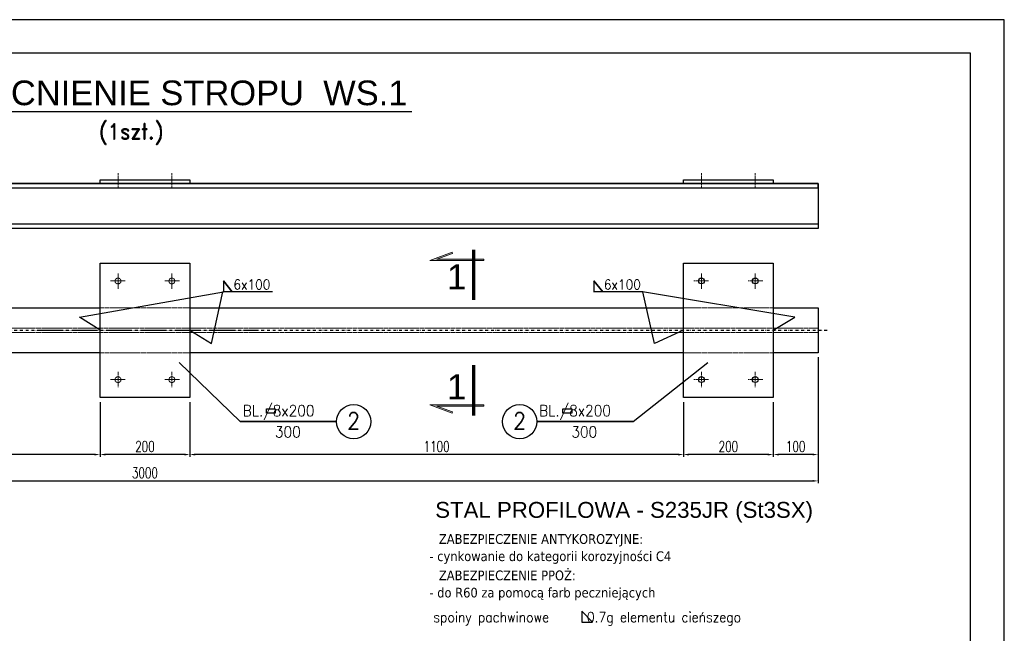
# Model space of a CAD drawing. Header units: centimetres. Extents: x -11084 to 18320, y 2736 to 15778.
# Tile 24 of 28: x 10850 to 13044, y 14409 to 15778. Entities that reach past the tile are written whole.
import ezdxf
from ezdxf.enums import TextEntityAlignment as Align

# ---------------------------------------------------------------- set-up
doc = ezdxf.new("R2010")
doc.units = ezdxf.units.CM
for name, pattern in [('DASHED', [0.75, 0.5, -0.25]), ('HIDDEN2', [4.7625, 3.175, -1.5875]), ('KRESKAKROPKA', [25.4, 12.7, -6.35, 0, -6.35])]:
    doc.linetypes.add(name, pattern=pattern)
for name, color, linetype, lineweight in [('---Osie', 4, 'KRESKAKROPKA', 25), ('---Stal+widok', 2, 'Continuous', 25), ('---Stal+wym', 9, 'Continuous', 15), ('_cienkie', 9, 'Continuous', 9), ('K---opis-50', 221, 'Continuous', 13), ('K_opis-25', 2, 'Continuous', 13)]:
    doc.layers.add(name, color=color, linetype=linetype, lineweight=lineweight)
for name, color, linetype in [('2', 2, 'Continuous'), ('3', 3, 'Continuous'), ('5', 3, 'Continuous'), ('7', 5, 'Continuous'), ('K-2', 2, 'Continuous'), ('K_OPIS_70', 241, 'Continuous')]:
    doc.layers.add(name, color=color, linetype=linetype)
doc.styles.add('ARIAL', font='arial.ttf', dxfattribs={"width": 0.95})
doc.styles.add('Arial prosty', font='arial.ttf')
doc.styles.add('O3', font='ROMANS.SHX', dxfattribs={"width": 0.85})
doc.styles.add('ROMAND', font='romand.shx', dxfattribs={"width": 0.9})
doc.styles.add('TAHOMA', font='tahoma.ttf')
doc.styles.add('WYMIARY', font='ROMANS.shx', dxfattribs={"width": 0.7})
doc.dimstyles.new('10', dxfattribs={"dimtxt": 24, "dimasz": 12.5, "dimexe": 5, "dimexo": 10, "dimgap": 6, "dimtad": 1, "dimdec": 0, "dimrnd": 1, "dimzin": 9, "dimdsep": 46, "dimtxsty": 'WYMIARY', "dimcen": 5, "dimdle": 10, "dimclrd": 256, "dimclre": 256, "dimclrt": 11, "dimaunit": 1, "dimazin": 0, "dimtfac": 8e-05, "dimtdec": 0, "dimtix": 1, "dimtmove": 1, "dimatfit": 3, "dimfxl": 5, "dimtolj": 1, "dimtzin": 9, "dimarcsym": 0})

# ---------------------------------------------------------------- blocks, each defined once
blk = doc.blocks.new('*D247')
at = {"layer": '---Stal+wym', "linetype": 'ByBlock', "lineweight": -2, "transparency": 16777216}
for p, q in [((12628.9, 15025.1), (12628.9, 14803)), ((12528.9, 14925.1), (12528.9, 14803)), ((12616.4, 14808), (12541.4, 14808))]:
    blk.add_line(p, q, dxfattribs=at)
at = {"layer": '---Stal+wym', "linetype": 'ByBlock', "transparency": 16777216}
for points in [[(12541.4, 14810.1), (12541.4, 14805.9), (12528.9, 14808)], [(12616.4, 14810.1), (12616.4, 14805.9), (12628.9, 14808)]]:
    blk.add_solid(points, dxfattribs=at)
at = {"layer": 'Defpoints', "color": 0, "linetype": 'ByBlock', "transparency": 16777216}
for p in [(12628.9, 15035.1), (12528.9, 14935.1), (12528.9, 14808)]:
    blk.add_point(p, dxfattribs=at)
at = {"layer": '---Stal+wym', "color": 11, "linetype": 'ByBlock', "transparency": 16777216, "insert": (12578.9, 14826), "char_height": 24, "attachment_point": 5, "style": 'WYMIARY'}
blk.add_mtext('\\A1;100', dxfattribs=at)
blk = doc.blocks.new('*D248')
at = {"layer": '---Stal+wym', "linetype": 'ByBlock', "lineweight": -2, "transparency": 16777216}
for p, q in [((12328.9, 14925.1), (12328.9, 14803)), ((12528.9, 14925.1), (12528.9, 14803)), ((12516.4, 14808), (12341.4, 14808))]:
    blk.add_line(p, q, dxfattribs=at)
at = {"layer": '---Stal+wym', "linetype": 'ByBlock', "transparency": 16777216}
for points in [[(12341.4, 14810.1), (12341.4, 14805.9), (12328.9, 14808)], [(12516.4, 14810.1), (12516.4, 14805.9), (12528.9, 14808)]]:
    blk.add_solid(points, dxfattribs=at)
at = {"layer": 'Defpoints', "color": 0, "linetype": 'ByBlock', "transparency": 16777216}
for p in [(12328.9, 14935.1), (12528.9, 14935.1), (12328.9, 14808)]:
    blk.add_point(p, dxfattribs=at)
at = {"layer": '---Stal+wym', "color": 11, "linetype": 'ByBlock', "transparency": 16777216, "insert": (12428.9, 14826), "char_height": 24, "attachment_point": 5, "style": 'WYMIARY'}
blk.add_mtext('\\A1;200', dxfattribs=at)
blk = doc.blocks.new('*D249')
at = {"layer": '---Stal+wym', "linetype": 'ByBlock', "lineweight": -2, "transparency": 16777216}
for p, q in [((11228.9, 14925.1), (11228.9, 14803)), ((12328.9, 14925.1), (12328.9, 14803)), ((12316.4, 14808), (11241.4, 14808))]:
    blk.add_line(p, q, dxfattribs=at)
at = {"layer": '---Stal+wym', "linetype": 'ByBlock', "transparency": 16777216}
for points in [[(11241.4, 14810.1), (11241.4, 14805.9), (11228.9, 14808)], [(12316.4, 14810.1), (12316.4, 14805.9), (12328.9, 14808)]]:
    blk.add_solid(points, dxfattribs=at)
at = {"layer": 'Defpoints', "color": 0, "linetype": 'ByBlock', "transparency": 16777216}
for p in [(11228.9, 14935.1), (12328.9, 14935.1), (11228.9, 14808)]:
    blk.add_point(p, dxfattribs=at)
at = {"layer": '---Stal+wym', "color": 11, "linetype": 'ByBlock', "transparency": 16777216, "insert": (11778.9, 14826), "char_height": 24, "attachment_point": 5, "style": 'WYMIARY'}
blk.add_mtext('\\A1;1100', dxfattribs=at)
blk = doc.blocks.new('*D250')
at = {"layer": '---Stal+wym', "linetype": 'ByBlock', "lineweight": -2, "transparency": 16777216}
for p, q in [((11028.9, 14925.1), (11028.9, 14803)), ((11228.9, 14925.1), (11228.9, 14803)), ((11216.4, 14808), (11041.4, 14808))]:
    blk.add_line(p, q, dxfattribs=at)
at = {"layer": '---Stal+wym', "linetype": 'ByBlock', "transparency": 16777216}
for points in [[(11041.4, 14810.1), (11041.4, 14805.9), (11028.9, 14808)], [(11216.4, 14810.1), (11216.4, 14805.9), (11228.9, 14808)]]:
    blk.add_solid(points, dxfattribs=at)
at = {"layer": 'Defpoints', "color": 0, "linetype": 'ByBlock', "transparency": 16777216}
for p in [(11028.9, 14935.1), (11228.9, 14935.1), (11028.9, 14808)]:
    blk.add_point(p, dxfattribs=at)
at = {"layer": '---Stal+wym', "color": 11, "linetype": 'ByBlock', "transparency": 16777216, "insert": (11128.9, 14826), "char_height": 24, "attachment_point": 5, "style": 'WYMIARY'}
blk.add_mtext('\\A1;200', dxfattribs=at)
blk = doc.blocks.new('*D251')
at = {"layer": '---Stal+wym', "linetype": 'ByBlock', "lineweight": -2, "transparency": 16777216}
for p, q in [((9928.9, 14925.1), (9928.9, 14803)), ((11028.9, 14925.1), (11028.9, 14803)), ((11016.4, 14808), (9941.4, 14808))]:
    blk.add_line(p, q, dxfattribs=at)
at = {"layer": '---Stal+wym', "linetype": 'ByBlock', "transparency": 16777216}
for points in [[(9941.4, 14810.1), (9941.4, 14805.9), (9928.9, 14808)], [(11016.4, 14810.1), (11016.4, 14805.9), (11028.9, 14808)]]:
    blk.add_solid(points, dxfattribs=at)
at = {"layer": 'Defpoints', "color": 0, "linetype": 'ByBlock', "transparency": 16777216}
for p in [(9928.9, 14935.1), (11028.9, 14935.1), (9928.9, 14808)]:
    blk.add_point(p, dxfattribs=at)
at = {"layer": '---Stal+wym', "color": 11, "linetype": 'ByBlock', "transparency": 16777216, "insert": (10478.9, 14826), "char_height": 24, "attachment_point": 5, "style": 'WYMIARY'}
blk.add_mtext('\\A1;1100', dxfattribs=at)
blk = doc.blocks.new('*D254')
at = {"layer": '---Stal+wym', "linetype": 'ByBlock', "lineweight": -2, "transparency": 16777216}
for p, q in [((9628.9, 15025.1), (9628.9, 14744.2)), ((12628.9, 15025.1), (12628.9, 14744.2)), ((9641.4, 14749.2), (12616.4, 14749.2))]:
    blk.add_line(p, q, dxfattribs=at)
at = {"layer": '---Stal+wym', "linetype": 'ByBlock', "transparency": 16777216}
for points in [[(9641.4, 14751.3), (9641.4, 14747.1), (9628.9, 14749.2)], [(12616.4, 14751.3), (12616.4, 14747.1), (12628.9, 14749.2)]]:
    blk.add_solid(points, dxfattribs=at)
at = {"layer": 'Defpoints', "color": 0, "linetype": 'ByBlock', "transparency": 16777216}
for p in [(9628.9, 15035.1), (12628.9, 15035.1), (12628.9, 14749.2)]:
    blk.add_point(p, dxfattribs=at)
at = {"layer": '---Stal+wym', "color": 11, "linetype": 'ByBlock', "transparency": 16777216, "insert": (11128.9, 14767.2), "char_height": 24, "attachment_point": 5, "style": 'WYMIARY'}
blk.add_mtext('\\A1;3000', dxfattribs=at)
blk = doc.blocks.new('Przekrój_v')
at = {"lineweight": 0}
blk.add_hatch(color=2, dxfattribs=at).paths.add_polyline_path([(4.2, 1.25), (7.29, 0.12), (-2, 0.12), (-2, -0.12), (8.71, -0.12), (4.28, 1.49)])
at = {"const_width": 0.7}
blk.add_lwpolyline([(0, 2), (0, -8)], dxfattribs=at)
at = {"color": 2, "lineweight": 0}
blk.add_lwpolyline([(4.2, 1.25), (7.29, 0.12), (-2, 0.12), (-2, -0.12), (8.71, -0.12), (4.28, 1.49)], close=True, dxfattribs=at)
at = {"style": 'ARIAL'}
blk.add_attdef('PR', (2, -6.5), '', height=5, dxfattribs=at)

msp = doc.modelspace()

# ---------------------------------------------------------------- linework, layer by layer
at = {"layer": '---Osie', "ltscale": 0.5}
msp.add_lwpolyline([(9608.894844, 15085.104474), (12648.894844, 15085.104474)], dxfattribs=at)
at = {"layer": '---Osie', "linetype": 'DASHED'}
msp.add_lwpolyline([(10878.894844, 15085.104474), (11378.894844, 15085.104474)], dxfattribs=at)
at = {"layer": '---Stal+widok'}
for points in [[(12628.894844, 15312.384998), (9628.894844, 15312.384998), (9628.894844, 15412.384998), (12628.894844, 15412.384998)], [(9628.894844, 15402.384998), (12628.894844, 15402.384998), (12628.894844, 15412.384998), (9628.894844, 15412.384998)], [(11028.894844, 15420.384998), (11228.894844, 15420.384998), (11228.894844, 15412.384998), (11028.894844, 15412.384998)], [(12328.894844, 15420.384998), (12528.894844, 15420.384998), (12528.894844, 15412.384998), (12328.894844, 15412.384998)], [(12628.894844, 15312.384998), (9628.894844, 15312.384998), (9628.894844, 15322.384998), (12628.894844, 15322.384998)], [(11028.894844, 15235.104474), (11228.894844, 15235.104474), (11228.894844, 14935.104474), (11028.894844, 14935.104474)], [(12328.894844, 15235.104474), (12528.894844, 15235.104474), (12528.894844, 14935.104474), (12328.894844, 14935.104474)]]:
    msp.add_lwpolyline(points, close=True, dxfattribs=at)
for points in [[(9928.894844, 15135.104474), (11028.894844, 15135.104474)], [(11228.894844, 15135.104474), (12328.894844, 15135.104474)], [(12528.894844, 15135.104474), (12628.894844, 15135.104474), (12628.894844, 15035.104474), (12528.894844, 15035.104474)], [(11028.894844, 15035.104474), (9928.894844, 15035.104474)], [(12328.894844, 15035.104474), (11228.894844, 15035.104474)]]:
    msp.add_lwpolyline(points, dxfattribs=at)
for centre in [(12368.888747, 15195.104474), (12488.900942, 15195.104474), (12368.888747, 14975.104474), (12488.900942, 14975.104474)]:
    msp.add_circle(centre, 6.5, dxfattribs=at)
msp.add_lwpolyline([(8843.714135, 12809.685219), (13043.714135, 12809.685219), (13043.714135, 15777.685219), (8843.714135, 15777.685219)], close=True)
at = {"layer": '3'}
for p, q in [((11555.93613, 14881.333551), (11341.382977, 14881.333436)), ((11341.382977, 14881.333551), (11555.93613, 14881.333436)), ((12001.853558, 14881.333551), (12216.406712, 14881.333436)), ((12216.406712, 14881.333551), (12001.853558, 14881.333436))]:
    msp.add_line(p, q, dxfattribs=at)
for centre in [(11593.950559, 14881.333436), (11963.839129, 14881.333436)]:
    msp.add_circle(centre, 38.014429, dxfattribs=at)
at = {"layer": '5'}
for points in [[(11303.599774, 15195.062184), (11323.462483, 15170.907037)], [(11323.462483, 15170.907037), (11303.599774, 15195.062184), (11303.599774, 15170.907037)], [(12128.98946, 15195.062184), (12148.852168, 15170.907037)], [(12148.852168, 15170.907037), (12128.98946, 15195.062184), (12128.98946, 15170.907037)], [(11028.894844, 15085.104474), (10983.446862, 15114.589972), (11303.599774, 15170.907037)], [(11228.894844, 15085.104474), (11276.854568, 15055.467705), (11302.834739, 15170.907037)], [(11413.098075, 15170.907037), (11302.834739, 15170.907037)], [(12238.48776, 15170.907037), (12128.224424, 15170.907037)], [(12528.894844, 15085.104474), (12577.120099, 15114.589972), (12237.722724, 15170.907037)], [(12328.894844, 15085.104474), (12264.46793, 15055.467705), (12238.48776, 15170.907037)], [(11341.382977, 14881.333551), (11205.064924, 15013.598595)], [(12216.406712, 14881.333551), (12383.195116, 15013.598595)]]:
    msp.add_lwpolyline(points, dxfattribs=at)
for points in [[(11399.888636, 14910.179495), (11419.412943, 14910.179495), (11419.412943, 14900.635589), (11399.888636, 14900.635589)], [(12060.359217, 14910.179495), (12079.883524, 14910.179495), (12079.883524, 14900.635589), (12060.359217, 14900.635589)]]:
    msp.add_lwpolyline(points, close=True, dxfattribs=at)
at = {"layer": '7', "color": 6}
msp.add_lwpolyline([(9093.714135, 12884.685219), (12968.714135, 12884.685219), (12968.714135, 15702.685219), (9093.714135, 15702.685219)], close=True, dxfattribs=at)
at = {"layer": '_cienkie', "linetype": 'HIDDEN2', "ltscale": 0.5}
for points in [[(11068.888747, 15435.354204), (11068.888747, 15401.01584)], [(11188.900942, 15435.354204), (11188.900942, 15401.01584)], [(12368.888747, 15435.354204), (12368.888747, 15401.01584)], [(12488.900942, 15435.354204), (12488.900942, 15401.01584)], [(11068.888747, 15177.524617), (11068.888747, 15211.862982)], [(11188.900942, 15177.524617), (11188.900942, 15211.862982)], [(12368.888747, 15177.524617), (12368.888747, 15211.862982)], [(12488.900942, 15177.524617), (12488.900942, 15211.862982)], [(11084.545259, 15195.104474), (11051.367377, 15195.104474)], [(11173.244429, 15195.104474), (11206.422312, 15195.104474)], [(12384.545259, 15195.104474), (12351.367377, 15195.104474)], [(12473.244429, 15195.104474), (12506.422312, 15195.104474)], [(11228.894844, 15135.104474), (11028.894844, 15135.104474)], [(12528.894844, 15135.104474), (12328.894844, 15135.104474)], [(9628.894844, 15090.104474), (12628.894844, 15090.104474)], [(9628.894844, 15080.104474), (12628.894844, 15080.104474)], [(11228.894844, 15035.104474), (11028.894844, 15035.104474)], [(12528.894844, 15035.104474), (12328.894844, 15035.104474)], [(11068.888747, 14992.684332), (11068.888747, 14958.345967)], [(11188.900942, 14992.684332), (11188.900942, 14958.345967)], [(12368.888747, 14992.684332), (12368.888747, 14958.345967)], [(12488.900942, 14992.684332), (12488.900942, 14958.345967)], [(11084.545259, 14975.104474), (11051.367377, 14975.104474)], [(11173.244429, 14975.104474), (11206.422312, 14975.104474)], [(12384.545259, 14975.104474), (12351.367377, 14975.104474)], [(12473.244429, 14975.104474), (12506.422312, 14975.104474)]]:
    msp.add_lwpolyline(points, dxfattribs=at)
for centre in [(11068.888747, 15195.104474), (11188.900942, 15195.104474), (11068.888747, 14975.104474), (11188.900942, 14975.104474)]:
    msp.add_circle(centre, 6.5, dxfattribs=at)
at = {"layer": 'K-2'}
msp.add_lwpolyline([(12102.411327, 14458.946913), (12102.411327, 14434.090267), (12126.413607, 14434.090267), (12102.411327, 14458.946913)], dxfattribs=at)
at = {"layer": 'K_opis-25', "const_width": 3}
msp.add_lwpolyline([(10584.312423, 15572.519529), (11723.924719, 15572.519529)], dxfattribs=at)

# ---------------------------------------------------------------- block references
at = {"layer": 'K---opis-50'}
ref = msp.add_blockref('Przekrój_v', (11861.456463, 15242.373845), dxfattribs=dict(at, xscale=-11.25, yscale=11.25, zscale=11.25))
ref.add_attrib('PR', '1', (11801.766056, 15176.134829), dxfattribs={"layer": '0', "height": 56.25, "style": 'ARIAL'})
ref = msp.add_blockref('Przekrój_v', (11861.456463, 14917.35581), dxfattribs=dict(at, xscale=11.25, yscale=11.25, zscale=11.25, rotation=180))
ref.add_attrib('PR', '1', (11801.766056, 14930.97441), dxfattribs={"layer": '0', "height": 56.25, "style": 'ARIAL'})

# ---------------------------------------------------------------- texts
at = {"layer": '2', "style": 'O3', "width": 0.9}
for p in [(11593.711451, 14864.298871), (11963.600021, 14864.298871)]:
    msp.add_text('2', height=37.29375, dxfattribs=at).set_placement(p, align=Align.CENTER)
at = {"layer": '3', "style": 'WYMIARY', "width": 0.9}
for s, height, p in [('6x100', 22, (11326.131721, 15176.150725)), ('6x100', 22, (12151.521406, 15176.150725)), ('BL./8x200', 24.8625, (11346.593413, 14893.360465)), ('BL./8x200', 24.8625, (12007.063995, 14893.360465)), ('300', 24.8625, (11418.628793, 14846.018972)), ('300', 24.8625, (12079.099375, 14846.018972))]:
    msp.add_text(s, height=height, dxfattribs=at).set_placement(p)
at = {"layer": 'K-2', "style": 'WYMIARY', "width": 0.9}
msp.add_text(' spoiny pachwinowe    0.7g elementu cieńszego', height=22.5, dxfattribs=at).set_placement((11757.850831, 14434.259669, 0))
at = {"layer": 'K_opis-25', "color": 6, "style": 'Arial prosty'}
msp.add_text('WZMOCNIENIE STROPU  WS.1', height=55, dxfattribs=at).set_placement((10587.0898, 15587.009423))
at = {"layer": 'K_opis-25', "style": 'ROMAND', "width": 0.9}
msp.add_text('  (1szt.)', height=35, dxfattribs=at).set_placement((10984.428461, 15511.05249))
at = {"layer": 'K_opis-25', "style": 'TAHOMA'}
for s, p in [('ZABEZPIECZENIE ANTYKOROZYJNE:', (11783.867881, 14608.870068, 0)), ('- cynkowanie do kategorii korozyjności C4', (11762.780859, 14570.45525)), ('ZABEZPIECZENIE PPOŻ:', (11783.867881, 14527.758846, 0)), ('- do R60 za pomocą farb peczniejących', (11762.780859, 14489.344028))]:
    msp.add_text(s, height=21.675, dxfattribs=at).set_placement(p)
at = {"layer": 'K_OPIS_70', "insert": (11775.736245, 14702.344289), "char_height": 35.4375, "attachment_point": 1, "style": 'Arial prosty'}
msp.add_mtext('STAL PROFILOWA - S235JR (St3SX)', dxfattribs=at)

# ---------------------------------------------------------------- dimensions: what is measured, and where the dimension line sits
at = {"layer": '---Stal+wym', "linetype": 'ByBlock'}
for base, p1, p2, picture, middle in [((12628.894844, 14749.204729), (9628.894844, 15035.104474), (12628.894844, 15035.104474), '*D254', (11128.894844, 14767.204729)), ((12528.894844, 14807.991067), (12628.894844, 15035.104474), (12528.894844, 14935.104474), '*D247', (12578.894844, 14825.991067)), ((9928.894844, 14807.991067), (11028.894844, 14935.104474), (9928.894844, 14935.104474), '*D251', (10478.894844, 14825.991067)), ((11028.894844, 14807.991067), (11228.894844, 14935.104474), (11028.894844, 14935.104474), '*D250', (11128.894844, 14825.991067)), ((11228.894844, 14807.991067), (12328.894844, 14935.104474), (11228.894844, 14935.104474), '*D249', (11778.894844, 14825.991067)), ((12328.894844, 14807.991067), (12528.894844, 14935.104474), (12328.894844, 14935.104474), '*D248', (12428.894844, 14825.991067))]:
    dim = msp.add_linear_dim(base=base, p1=p1, p2=p2, dimstyle='10', dxfattribs=at)
    dim.commit()
    dim.dimension.update_dxf_attribs({"geometry": picture, "text_midpoint": middle})

doc.saveas('drawing.dxf')
